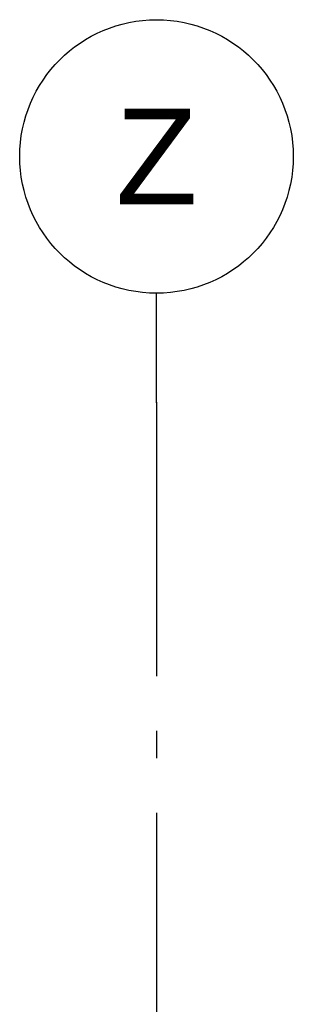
# Model space of a CAD drawing. Header units: millimetres. Extents: x -20520 to 12860, y -2780 to 10870.
# Tile 38 of 147: x -13150 to -12650, y 9070 to 10870. Entities that reach past the tile are written whole.
import ezdxf
from ezdxf.enums import TextEntityAlignment as Align

# ---------------------------------------------------------------- set-up
doc = ezdxf.new("R2010")
doc.units = ezdxf.units.MM
doc.header["$LTSCALE"] = 0.5
doc.header["$MEASUREMENT"] = 0
doc.linetypes.add('Akselinje', pattern=[1500, 1000, -200, 100, -200])
doc.linetypes.add('PLINE', pattern=[0])
doc.layers.add('82-- Modullinjer(Nye konstruksjoner)', color=7, linetype='Continuous')
doc.styles.add('GENERATED_STYLE_1', font='arial.ttf')

# ---------------------------------------------------------------- blocks, each defined once
blk = doc.blocks.new('Standard grid marker[2]', base_point=(-12900, 10369.9))
at = {"layer": '82-- Modullinjer(Nye konstruksjoner)', "linetype": 'Akselinje'}
for q in [(-12900, 10369.9), (-12900, -2080.1)]:
    blk.add_line((-12900, 10169.9), q, dxfattribs=at)
at = {"layer": '82-- Modullinjer(Nye konstruksjoner)', "linetype": 'PLINE'}
blk.add_circle((-12900, 10619.9), 250, dxfattribs=at)
at = {"layer": '82-- Modullinjer(Nye konstruksjoner)', "linetype": 'Akselinje'}
blk.add_point((-12900, 10169.9), dxfattribs=at)
blk.add_point((-12900, 10169.9), dxfattribs=at)
at = {"layer": '82-- Modullinjer(Nye konstruksjoner)', "style": 'GENERATED_STYLE_1'}
for tag, p in [('AC_MarkerText_1_0', (-12900, 10707.4)), ('AC_MarkerText_1_1', (-12900, -2442.6))]:
    blk.add_attdef(tag, text='', height=175, rotation=360, dxfattribs=at).set_placement(p, align=Align.TOP_CENTER)

msp = doc.modelspace()

# ---------------------------------------------------------------- block references
at = {"layer": '82-- Modullinjer(Nye konstruksjoner)', "linetype": 'PLINE'}
ref = msp.add_blockref('Standard grid marker[2]', (-12900, 10369.9), dxfattribs=at)
ref.add_attrib('AC_MarkerText_1', 'Z', dxfattribs={"color": 7, "height": 175, "rotation": 360, "style": 'GENERATED_STYLE_1'}).set_placement((-12900, 10707.4), align=Align.TOP_CENTER)

doc.saveas('drawing.dxf')
